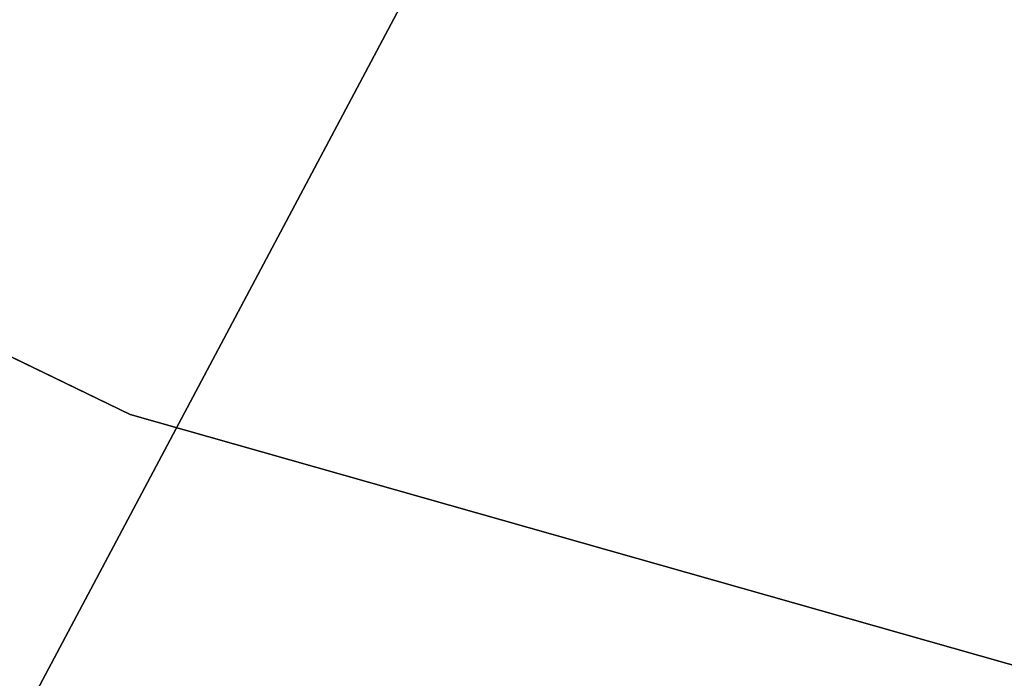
# Model space of a CAD drawing. Extents: x 8 to 690, y 8 to 312.
# Tile 103 of 256: x 153.012 to 154.454, y 141.114 to 142.08. Entities that reach past the tile are written whole.
import ezdxf

# ---------------------------------------------------------------- set-up
doc = ezdxf.new("R2010")
doc.units = 0
doc.layers.get('0').update_dxf_attribs({"color": 13, "linetype": 'CONTINUOUS'})

# ---------------------------------------------------------------- blocks, each defined once
blk = doc.blocks.new('SKP985B')
for p, q in [((153.5986315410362, 148.1958190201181, 311.8699188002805), (90.87192858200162, 30.11700313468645, 259.9413395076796)), ((90.5939212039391, 29.59367286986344, 260.9136714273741), (153.3206245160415, 147.6724894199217, 312.8422494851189)), ((152.4657098, 146.21017748, 310.0000073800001), (149.441408, 147.67565842, 310.0000073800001)), ((152.4657098, 146.21017748, 313.9999993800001), (149.441408, 147.67565842, 313.9999993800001)), ((155.698571, 145.2921275, 310.0000073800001), (152.4657098, 146.21017748, 310.0000073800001)), ((155.698571, 145.2921275, 313.9999993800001), (152.4657098, 146.21017748, 313.9999993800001)), ((152.4657098, 146.21017748, 313.9999993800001), (152.4657098, 146.21017748, 310.0000073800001))]:
    blk.add_line(p, q)
at = {"color": 7}
mesh = blk.add_polyface(dxfattribs=at)
corners = [(151.4354254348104, 149.3449633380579, 311.869917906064), (90.87192858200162, 30.11700313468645, 259.9413395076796), (88.70872247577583, 31.26614745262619, 259.9413386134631), (153.5986315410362, 148.1958190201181, 311.8699188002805)]
mesh.append_faces([[corners[k] for k in face] for face in [(0, 1, 2), (1, 0, 3)]], dxfattribs={"vtx0": -1, "color": 7})
mesh = blk.add_polyface(dxfattribs=at)
corners = [(90.5939212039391, 29.59367286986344, 260.9136714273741), (151.1574184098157, 148.8216337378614, 312.8422485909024), (88.43071509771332, 30.74281718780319, 260.9136705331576), (153.3206245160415, 147.6724894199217, 312.8422494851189)]
mesh.append_faces([[corners[k] for k in face] for face in [(0, 1, 2), (1, 0, 3)]], dxfattribs={"vtx0": -1, "color": 7})
mesh = blk.add_polyface(dxfattribs=at)
corners = [(90.87192858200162, 30.11700313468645, 259.9413395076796), (153.3206245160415, 147.6724894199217, 312.8422494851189), (90.5939212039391, 29.59367286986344, 260.9136714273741), (153.5986315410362, 148.1958190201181, 311.8699188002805)]
mesh.append_faces([[corners[k] for k in face] for face in [(0, 1, 2), (1, 0, 3)]], dxfattribs={"vtx0": -1, "color": 7})
mesh = blk.add_polyface(dxfattribs=at)
corners = [(152.4657098, 146.21017748, 313.9999993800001), (149.441408, 147.67565842, 310.0000073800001), (152.4657098, 146.21017748, 310.0000073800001), (149.441408, 147.67565842, 313.9999993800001)]
mesh.append_faces([[corners[k] for k in face] for face in [(0, 1, 2), (1, 0, 3)]], dxfattribs={"vtx0": -1, "color": 7})
mesh = blk.add_polyface(dxfattribs=at)
corners = [(155.698571, 145.2921275, 313.9999993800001), (152.4657098, 146.21017748, 310.0000073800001), (155.698571, 145.2921275, 310.0000073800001), (152.4657098, 146.21017748, 313.9999993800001)]
mesh.append_faces([[corners[k] for k in face] for face in [(0, 1, 2), (1, 0, 3)]], dxfattribs={"vtx0": -1, "color": 7})

msp = doc.modelspace()

# ---------------------------------------------------------------- block references
msp.add_blockref('SKP985B', (0.7075376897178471, -4.709339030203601))

doc.saveas('drawing.dxf')
